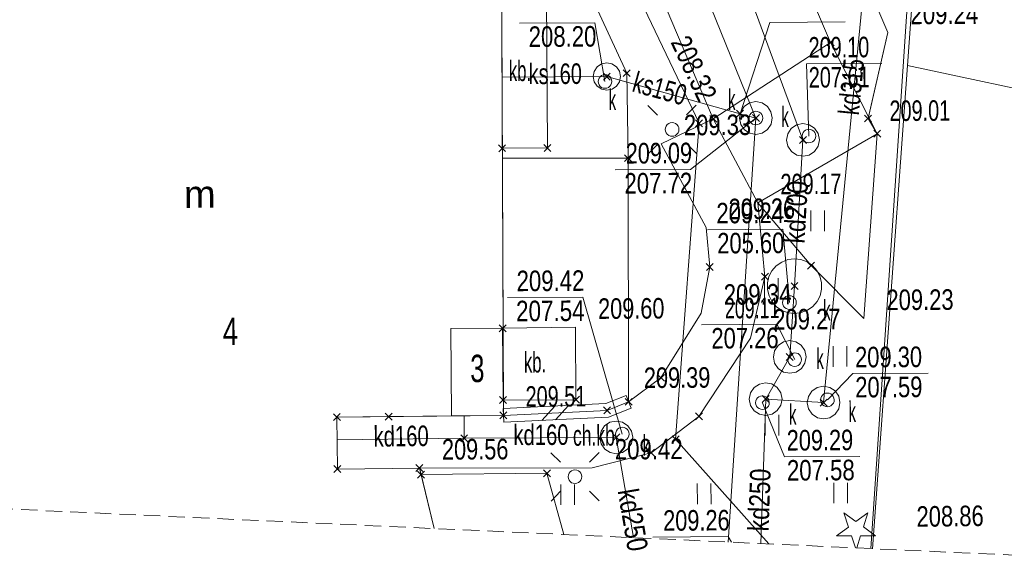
# Model space of a CAD drawing. Header units: millimetres. Extents: x 1477672 to 1731286, y -587673 to -401480.
# Tile 19 of 33: x 1616514 to 1652578, y -587673 to -567775. Entities that reach past the tile are written whole.
import ezdxf
from ezdxf.xclip import XClip

# ---------------------------------------------------------------- set-up
doc = ezdxf.new("R2010")
doc.units = ezdxf.units.MM
doc.header["$MEASUREMENT"] = 0
doc.header["$XCLIPFRAME"] = 0
doc.linetypes.add('2', pattern=[900, 600, -300])
doc.layers.add('820-G Rysunki Obrazki', color=7, linetype='Continuous')
for name, color, linetype, lineweight in [('mapa_robocza (1)_31_000 Inne (niezydentyfikowane)_Nr_pióra__141', 141, 'Continuous', 18), ('mapa_robocza (1)_31_000 Inne (niezydentyfikowane)_Nr_pióra__18', 18, 'Continuous', 18), ('mapa_robocza (1)_31_000 Inne (niezydentyfikowane)_Nr_pióra__34', 34, 'Continuous', 18), ('mapa_robocza (1)_31_000 Inne (niezydentyfikowane)_Nr_pióra__5', 5, 'Continuous', 18), ('mapa_robocza (1)_31_000 Inne (niezydentyfikowane)_Nr_pióra__7', 7, 'Continuous', 18), ('mapa_robocza (1)_31_000 Inne (niezydentyfikowane)_Nr_pióra__96', 96, 'Continuous', 18), ('mapa_robocza (1)_31_Zakres_Nr_pióra__5', 5, 'Continuous', 18)]:
    doc.layers.add(name, color=color, linetype=linetype, lineweight=lineweight)
doc.styles.add('GENERATED_STYLE_3', font='arial.ttf')

# ---------------------------------------------------------------- blocks, each defined once
blk = doc.blocks.new('Rysunek_1_31', base_point=(1578976, -495102))
at = {"layer": 'mapa_robocza (1)_31_000 Inne (niezydentyfikowane)_Nr_pióra__141', "linetype": 'Continuous', "lineweight": 18, "flags": 128}
for points in [[(1646085, -568483), (1646340, -568736)], [(1646086, -568737), (1646339, -568482)], [(1637892, -569731), (1638147, -569983)], [(1637893, -569985), (1638146, -569729)], [(1638621, -569606), (1638877, -569859)], [(1638623, -569860), (1638875, -569605)], [(1642770, -571092), (1643025, -571345)], [(1642771, -571346), (1643024, -571091)], [(1641272, -571441), (1641527, -571694)], [(1641273, -571695), (1641526, -571440)], [(1641791, -571278), (1642046, -571531)], [(1641792, -571532), (1642045, -571277)], [(1643351, -571249), (1643606, -571502)], [(1643352, -571503), (1643605, -571248)], [(1647461, -571265), (1647716, -571518)], [(1647462, -571519), (1647715, -571264)], [(1647794, -571823), (1648050, -572076)], [(1647796, -572077), (1648048, -571822)], [(1645075, -572049), (1645331, -572302)], [(1645077, -572303), (1645329, -572048)], [(1634057, -572353), (1634312, -572605)], [(1634058, -572607), (1634311, -572351)], [(1635717, -572343), (1635972, -572596)], [(1635718, -572597), (1635971, -572342)], [(1638669, -572716), (1638925, -572969)], [(1638671, -572970), (1638923, -572715)], [(1645372, -576647), (1645627, -576900)], [(1645373, -576901), (1645626, -576646)], [(1641662, -576699), (1641918, -576951)], [(1641664, -576953), (1641916, -576697)], [(1643684, -577057), (1643940, -577310)], [(1643686, -577311), (1643938, -577056)], [(1644766, -577401), (1645022, -577653)], [(1644768, -577655), (1645020, -577399)], [(1634075, -578943), (1634331, -579195)], [(1634077, -579197), (1634329, -578941)], [(1644591, -579992), (1644847, -580245)], [(1644593, -580246), (1644845, -579991)], [(1639876, -580759), (1640131, -581012)], [(1639877, -581013), (1640130, -580758)], [(1634090, -581573), (1634346, -581825)], [(1634092, -581827), (1634344, -581571)], [(1636760, -581557), (1637016, -581810)], [(1636762, -581811), (1637014, -581556)], [(1638691, -581636), (1638946, -581889)], [(1638692, -581890), (1638945, -581635)], [(1643710, -581537), (1643966, -581790)], [(1643712, -581791), (1643964, -581536)], [(1645831, -581665), (1646086, -581917)], [(1645832, -581919), (1646085, -581663)], [(1637903, -581951), (1638158, -582203)], [(1637904, -582205), (1638157, -581949)], [(1628004, -582198), (1628259, -582450)], [(1628005, -582452), (1628258, -582196)], [(1629904, -582177), (1630159, -582429)], [(1629905, -582431), (1630158, -582176)], [(1634104, -582133), (1634359, -582385)], [(1634105, -582387), (1634358, -582131)], [(1641264, -582171), (1641519, -582424)], [(1641265, -582425), (1641518, -582170)], [(1632668, -582971), (1632924, -583224)], [(1632670, -583225), (1632922, -582970)], [(1638238, -582939), (1638494, -583191)], [(1638240, -583193), (1638492, -582937)], [(1640409, -583006), (1640664, -583259)], [(1640410, -583260), (1640663, -583005)], [(1639512, -583501), (1639767, -583754)], [(1639513, -583755), (1639766, -583500)], [(1628025, -584098), (1628280, -584350)], [(1628026, -584352), (1628279, -584096)], [(1631025, -584061), (1631280, -584313)], [(1631026, -584315), (1631279, -584059)], [(1631086, -584300), (1631341, -584553)], [(1631087, -584554), (1631340, -584299)], [(1635696, -584254), (1635951, -584506)], [(1635697, -584508), (1635950, -584252)]]:
    blk.add_lwpolyline(points, dxfattribs=at)
at = {"layer": 'mapa_robocza (1)_31_000 Inne (niezydentyfikowane)_Nr_pióra__18', "linetype": 'Continuous', "lineweight": 18, "flags": 128}
blk.add_lwpolyline([(1631699, -586402), (1631152, -584187), (1628153, -584224), (1628132, -582324), (1634231, -582259), (1634155, -562079), (1629572, -561586)], dxfattribs=at)
at = {"layer": 'mapa_robocza (1)_31_000 Inne (niezydentyfikowane)_Nr_pióra__34', "linetype": 'Continuous', "lineweight": 18, "flags": 128}
for points in [[(1643478, -571375), (1637047, -555502), (1640386, -525992)], [(1643838, -581663), (1645959, -581791), (1648195, -558748), (1656693, -560009)], [(1640987, -560780), (1645203, -572175)], [(1637951, -570037), (1637578, -567884), (1634818, -567900)], [(1642898, -571219), (1643988, -567874), (1646748, -567858)], [(1645422, -572034), (1645337, -569389), (1648097, -569374)], [(1638020, -569857), (1634190, -569879)], [(1643478, -571375), (1642898, -571219), (1638020, -569857)], [(1643478, -571375), (1641089, -573254), (1638329, -573270)], [(1642466, -586895), (1643478, -571375)], [(1645203, -572175), (1644894, -577527)], [(1644708, -578128), (1644462, -575445), (1641702, -575461)], [(1644894, -577527), (1644719, -580118)], [(1638585, -582944), (1637146, -577927), (1634386, -577943)], [(1644900, -580217), (1644252, -578926), (1641492, -578942)], [(1643838, -581663), (1644719, -580118)], [(1646098, -581690), (1647033, -580730), (1649793, -580714)], [(1643838, -581663), (1643656, -586950)], [(1643719, -581794), (1644530, -583774), (1647290, -583758)], [(1632796, -583097), (1632791, -582277)], [(1632796, -583097), (1628136, -583154)], [(1638366, -583065), (1632796, -583097)], [(1638990, -586735), (1638366, -583065)], [(1642580, -586901), (1642467, -586696), (1639707, -586712)]]:
    blk.add_lwpolyline(points, dxfattribs=at)
for points in [[(1638022, -570357), (1637831, -570320), (1637668, -570213), (1637559, -570050), (1637520, -569860), (1637556, -569668), (1637664, -569505), (1637826, -569396), (1638017, -569357), (1638208, -569394), (1638372, -569501), (1638480, -569663), (1638520, -569854), (1638483, -570045), (1638376, -570209), (1638213, -570318)], [(1643482, -571975), (1643252, -571931), (1643057, -571802), (1642926, -571608), (1642878, -571379), (1642923, -571148), (1643052, -570954), (1643245, -570823), (1643475, -570775), (1643705, -570820), (1643900, -570949), (1644031, -571142), (1644078, -571372), (1644034, -571602), (1643905, -571797), (1643712, -571928)], [(1645207, -572775), (1644976, -572731), (1644782, -572602), (1644650, -572409), (1644603, -572179), (1644648, -571949), (1644777, -571754), (1644970, -571623), (1645200, -571575), (1645430, -571620), (1645625, -571749), (1645756, -571942), (1645803, -572172), (1645758, -572402), (1645630, -572597), (1645436, -572728)], [(1644900, -578527), (1644661, -578500), (1644434, -578415), (1644235, -578280), (1644074, -578100), (1643961, -577888), (1643902, -577654), (1643900, -577412), (1643957, -577178), (1644068, -576964), (1644227, -576782), (1644424, -576645), (1644649, -576558), (1644888, -576527), (1645127, -576555), (1645354, -576640), (1645553, -576774), (1645714, -576954), (1645827, -577167), (1645886, -577400), (1645888, -577642), (1645831, -577877), (1645720, -578090), (1645561, -578272), (1645364, -578409), (1645139, -578497)], [(1644723, -580718), (1644492, -580674), (1644298, -580545), (1644166, -580351), (1644119, -580122), (1644164, -579891), (1644293, -579697), (1644486, -579566), (1644716, -579518), (1644946, -579563), (1645141, -579692), (1645272, -579885), (1645319, -580115), (1645274, -580345), (1645145, -580540), (1644952, -580671)], [(1643841, -582263), (1643611, -582219), (1643416, -582090), (1643285, -581897), (1643238, -581667), (1643283, -581437), (1643412, -581242), (1643605, -581111), (1643834, -581063), (1644065, -581108), (1644260, -581237), (1644391, -581430), (1644438, -581660), (1644393, -581890), (1644264, -582085), (1644071, -582216)], [(1645962, -582391), (1645732, -582346), (1645537, -582218), (1645406, -582024), (1645359, -581795), (1645403, -581564), (1645532, -581370), (1645726, -581238), (1645955, -581191), (1646186, -581236), (1646380, -581365), (1646511, -581558), (1646559, -581788), (1646514, -582018), (1646385, -582213), (1646192, -582344)], [(1638369, -583665), (1638139, -583620), (1637944, -583491), (1637813, -583298), (1637766, -583069), (1637811, -582838), (1637940, -582643), (1638133, -582512), (1638363, -582465), (1638593, -582510), (1638788, -582639), (1638919, -582832), (1638966, -583062), (1638921, -583292), (1638792, -583487), (1638599, -583618)]]:
    blk.add_lwpolyline(points, close=True, dxfattribs=at)
at = {"layer": 'mapa_robocza (1)_31_000 Inne (niezydentyfikowane)_Nr_pióra__5', "linetype": 'Continuous', "lineweight": 18, "flags": 128}
blk.add_lwpolyline([(1637522, -563440), (1641400, -571567), (1640536, -583132), (1643947, -586963)], dxfattribs=at)
at = {"layer": 'mapa_robocza (1)_31_000 Inne (niezydentyfikowane)_Nr_pióra__7', "linetype": 'Continuous', "lineweight": 18, "flags": 128}
for points in [[(1643001, -483587), (1640591, -504401), (1639296, -515589), (1637164, -534261), (1635240, -550853), (1635349, -554182), (1636505, -558675), (1637387, -560790), (1637752, -561598), (1641919, -571404), (1643556, -574475), (1645500, -576774), (1647431, -578713), (1647922, -571950), (1647608, -571331), (1646212, -568609), (1643141, -561427), (1641914, -558564), (1644464, -558509), (1647111, -535524), (1648016, -527688), (1643052, -527127)], [(1641919, -571404), (1646212, -568609), (1643141, -561427), (1641914, -558564), (1644464, -558509), (1647111, -535524), (1648016, -527688), (1648329, -524796), (1649119, -517892), (1649483, -515060), (1649893, -515117), (1650045, -513676), (1649634, -513539), (1650414, -506614), (1650659, -505813), (1652610, -506266), (1651205, -518975), (1650773, -521992), (1650441, -525044), (1660417, -526187), (1666218, -526854)], [(1650077, -527946), (1646040, -562920), (1648310, -568247), (1647589, -571391), (1647922, -571950), (1643556, -574475), (1643812, -577183), (1643285, -579427), (1641392, -582298), (1639639, -583628), (1637482, -584180), (1631152, -584187), (1628153, -584224), (1628132, -582324), (1630031, -582303), (1634231, -582259), (1638030, -582077), (1638818, -581762), (1640003, -580886), (1641470, -578517), (1641790, -576825), (1641652, -575386), (1640014, -572315), (1641919, -571404)], [(1631701, -586402), (1631214, -584426), (1631152, -584187), (1637482, -584180), (1639639, -583628), (1641392, -582298), (1643285, -579427), (1643812, -577183), (1643556, -574475), (1645500, -576774), (1647431, -578713), (1647922, -571950), (1647608, -571331), (1648310, -568247), (1646040, -562920), (1650077, -527946), (1659784, -529070), (1665895, -529749)], [(1647683, -587134), (1649338, -562561), (1651220, -561310), (1653262, -561669)], [(1662163, -563152), (1653262, -561669), (1651220, -561310), (1649338, -562561), (1647683, -587134)], [(1631699, -586402), (1631152, -584187), (1628153, -584224), (1628132, -582324), (1632331, -582280), (1632303, -579080), (1634223, -579069), (1634155, -562079), (1629572, -561586)], [(1647749, -587138), (1649027, -569453), (1649527, -562540), (1651212, -561620), (1659189, -562834), (1662161, -563167)], [(1662161, -563167), (1659189, -562834), (1651212, -561620), (1649527, -562540), (1649027, -569453), (1661170, -572041)], [(1635549, -562811), (1638749, -569733), (1638797, -572842)], [(1661170, -572041), (1649027, -569453), (1647749, -587138)], [(1639522, -570914), (1639878, -571266)], [(1641290, -570904), (1640938, -571260)], [(1639532, -572682), (1639884, -572326)], [(1641300, -572672), (1640944, -572320)], [(1638797, -572842), (1634197, -572849)], [(1638797, -572842), (1638818, -581762)], [(1645491, -574764), (1645495, -575514)], [(1645995, -575511), (1645991, -574761)], [(1643790, -577243), (1643795, -577993)], [(1644295, -577990), (1644290, -577240)], [(1646305, -579728), (1646309, -580478)], [(1646809, -580475), (1646805, -579725)], [(1638726, -581530), (1637977, -581829), (1634219, -582009)], [(1638911, -581995), (1638726, -581530)], [(1634244, -582509), (1634219, -582009)], [(1638911, -581995), (1638084, -582325), (1634244, -582509)], [(1636118, -581918), (1635643, -582442)], [(1636118, -581918), (1635643, -582442)], [(1636618, -581894), (1636143, -582418)], [(1636618, -581894), (1636143, -582418)], [(1643819, -582242), (1643824, -582992)], [(1644324, -582990), (1644319, -582240)], [(1635965, -583625), (1636321, -583977)], [(1637733, -583615), (1637381, -583971)], [(1636440, -586619), (1635824, -584380), (1631214, -584426)], [(1636334, -584786), (1636338, -585536)], [(1636838, -585533), (1636834, -584783)], [(1641334, -584757), (1641338, -585507)], [(1641838, -585504), (1641834, -584754)], [(1646334, -584728), (1646338, -585478)], [(1646838, -585475), (1646834, -584725)], [(1635975, -585393), (1636327, -585037)], [(1637743, -585383), (1637387, -585031)]]:
    blk.add_lwpolyline(points, dxfattribs=at)
for points in [[(1635845, -572469), (1634185, -572479), (1634173, -566939), (1635813, -566930)], [(1637949, -569787), (1638014, -569796), (1638074, -569820), (1638127, -569859), (1638167, -569911), (1638191, -569971), (1638201, -570036), (1638192, -570101), (1638168, -570161), (1638129, -570213), (1638077, -570253), (1638017, -570278), (1637952, -570287), (1637887, -570279), (1637827, -570255), (1637775, -570215), (1637734, -570163), (1637710, -570104), (1637701, -570039), (1637709, -569974), (1637733, -569913), (1637773, -569861), (1637824, -569821), (1637884, -569797)], [(1643477, -571125), (1643542, -571134), (1643602, -571158), (1643654, -571197), (1643695, -571249), (1643719, -571309), (1643728, -571374), (1643720, -571439), (1643696, -571499), (1643656, -571551), (1643605, -571592), (1643545, -571616), (1643480, -571625), (1643415, -571617), (1643355, -571593), (1643302, -571553), (1643262, -571502), (1643238, -571442), (1643228, -571377), (1643237, -571312), (1643261, -571252), (1643300, -571199), (1643352, -571159), (1643412, -571135)], [(1640409, -571543), (1640474, -571552), (1640535, -571575), (1640587, -571615), (1640627, -571667), (1640651, -571727), (1640661, -571792), (1640652, -571857), (1640629, -571917), (1640589, -571969), (1640537, -572009), (1640477, -572034), (1640412, -572043), (1640347, -572034), (1640287, -572011), (1640235, -571971), (1640195, -571919), (1640170, -571859), (1640161, -571794), (1640169, -571729), (1640193, -571669), (1640233, -571617), (1640285, -571577), (1640344, -571552)], [(1645500, -576774), (1643556, -574475), (1647922, -571950), (1647431, -578713)], [(1645421, -571784), (1645486, -571793), (1645546, -571816), (1645598, -571856), (1645639, -571908), (1645663, -571968), (1645672, -572033), (1645664, -572098), (1645640, -572158), (1645600, -572210), (1645549, -572250), (1645489, -572275), (1645424, -572284), (1645359, -572275), (1645299, -572252), (1645246, -572212), (1645206, -572160), (1645182, -572100), (1645172, -572035), (1645181, -571970), (1645205, -571910), (1645244, -571858), (1645296, -571818), (1645356, -571793)], [(1644706, -577878), (1644771, -577887), (1644831, -577911), (1644884, -577950), (1644924, -578002), (1644948, -578062), (1644958, -578127), (1644949, -578192), (1644925, -578252), (1644886, -578304), (1644834, -578345), (1644774, -578369), (1644709, -578378), (1644644, -578370), (1644584, -578346), (1644532, -578306), (1644491, -578255), (1644467, -578195), (1644458, -578130), (1644466, -578065), (1644490, -578005), (1644530, -577952), (1644581, -577912), (1644641, -577888)], [(1634231, -582259), (1634223, -579069), (1632303, -579080), (1632331, -582280)], [(1636888, -581684), (1634218, -581699), (1634203, -579069), (1636873, -579034)], [(1644898, -579967), (1644963, -579976), (1645023, -579999), (1645076, -580039), (1645116, -580091), (1645140, -580151), (1645150, -580216), (1645141, -580281), (1645117, -580341), (1645078, -580393), (1645026, -580433), (1644966, -580458), (1644901, -580467), (1644836, -580459), (1644776, -580435), (1644724, -580395), (1644683, -580343), (1644659, -580284), (1644650, -580219), (1644658, -580154), (1644682, -580093), (1644722, -580041), (1644773, -580001), (1644833, -579977)], [(1643717, -581544), (1643782, -581553), (1643842, -581576), (1643895, -581616), (1643935, -581668), (1643959, -581728), (1643969, -581793), (1643960, -581858), (1643936, -581918), (1643897, -581970), (1643845, -582010), (1643785, -582035), (1643720, -582044), (1643655, -582035), (1643595, -582012), (1643543, -581972), (1643502, -581920), (1643478, -581860), (1643469, -581796), (1643477, -581730), (1643501, -581670), (1643541, -581618), (1643592, -581578), (1643652, -581553)], [(1646097, -581440), (1646162, -581449), (1646222, -581473), (1646274, -581512), (1646314, -581564), (1646339, -581624), (1646348, -581689), (1646340, -581754), (1646316, -581814), (1646276, -581866), (1646224, -581907), (1646165, -581931), (1646100, -581940), (1646035, -581932), (1645974, -581908), (1645922, -581868), (1645882, -581817), (1645858, -581757), (1645848, -581692), (1645857, -581627), (1645880, -581567), (1645920, -581514), (1645972, -581474), (1646032, -581450)], [(1638584, -582694), (1638649, -582702), (1638709, -582726), (1638761, -582766), (1638802, -582818), (1638826, -582877), (1638835, -582942), (1638827, -583007), (1638803, -583068), (1638763, -583120), (1638712, -583160), (1638652, -583184), (1638587, -583194), (1638522, -583185), (1638462, -583161), (1638409, -583122), (1638369, -583070), (1638345, -583010), (1638335, -582945), (1638344, -582880), (1638368, -582820), (1638407, -582768), (1638459, -582727), (1638519, -582703)], [(1636853, -584254), (1636918, -584262), (1636978, -584286), (1637030, -584326), (1637071, -584378), (1637095, -584437), (1637104, -584502), (1637096, -584567), (1637072, -584628), (1637032, -584680), (1636981, -584720), (1636921, -584744), (1636856, -584754), (1636791, -584745), (1636731, -584722), (1636678, -584682), (1636638, -584630), (1636614, -584570), (1636604, -584505), (1636613, -584440), (1636637, -584380), (1636676, -584328), (1636728, -584288), (1636788, -584263)]]:
    blk.add_lwpolyline(points, close=True, dxfattribs=at)
at = {"layer": 'mapa_robocza (1)_31_000 Inne (niezydentyfikowane)_Nr_pióra__96', "linetype": 'Continuous', "lineweight": 18, "flags": 128}
for points in [[(1647749, -587138), (1649027, -569453), (1649527, -562540), (1651212, -561620), (1659189, -562834), (1662161, -563167)], [(1662161, -563167), (1659189, -562834), (1651212, -561620), (1649527, -562540), (1649027, -569453), (1661170, -572041)], [(1661170, -572041), (1649027, -569453), (1647749, -587138)], [(1647126, -587109), (1646979, -586667), (1646434, -586670), (1646873, -586347), (1646701, -585830), (1647144, -586148), (1647583, -585825), (1647417, -586344)], [(1647417, -586344), (1647860, -586662), (1647315, -586665), (1647174, -587111)]]:
    blk.add_lwpolyline(points, dxfattribs=at)
at = {"layer": 'mapa_robocza (1)_31_Zakres_Nr_pióra__5', "linetype": '2', "lineweight": 18, "flags": 128}
blk.add_lwpolyline([(1659423, -587673), (1477672, -579334)], dxfattribs=at)
at = {"layer": 'mapa_robocza (1)_31_000 Inne (niezydentyfikowane)_Nr_pióra__18', "linetype": 'Continuous', "lineweight": 18, "insert": (1622532, -574664), "char_height": 1000, "attachment_point": 7, "rotation": 0.3314, "style": 'GENERATED_STYLE_3'}
blk.add_mtext('\\A1;m', dxfattribs=at)
at = {"layer": 'mapa_robocza (1)_31_000 Inne (niezydentyfikowane)_Nr_pióra__34', "linetype": 'Continuous', "lineweight": 18, "char_height": 750, "style": 'GENERATED_STYLE_3'}
for s, insert, attachment_point, rotation in [('\\A1;{\\W0.774;208.20}', (1635158, -568782), 7, 0.3314), ('\\A1;{\\W0.694;209.10}', (1645410, -569172), 7, 0.3314), ('\\A1;{\\W0.698;ks160}', (1635154, -569765), 4, 0.3314), ('\\A1;{\\W0.719;kd315}', (1646879, -571254), 4, 84.4554), ('\\A1;{\\W0.708;ks150}', (1639006, -570032), 4, 344.4014), ('\\A1;{\\W0.695;207.61}', (1645417, -570272), 7, 0.3314), ('\\A1;{\\W0.758;209.09}', (1638713, -573051), 7, 0.3314), ('\\A1;{\\W0.775;207.72}', (1638666, -574151), 7, 0.3314), ('\\A1;{\\W0.802;kd200}', (1644887, -575959), 4, 86.6954), ('\\A1;{\\W0.775;209.24}', (1642032, -575242), 7, 0.3314), ('\\A1;{\\W0.766;205.60}', (1642067, -576342), 7, 0.3314), ('\\A1;{\\W0.775;209.42}', (1634716, -577724), 7, 0.3314), ('\\A1;{\\W0.783;207.54}', (1634698, -578825), 7, 0.3314), ('\\A1;{\\W0.623;209.11}', (1642346, -578720), 7, 0.3314), ('\\A1;{\\W0.768;207.26}', (1641851, -579823), 7, 0.3314), ('\\A1;{\\W0.766;209.30}', (1647113, -580513), 7, 0.3314), ('\\A1;{\\W0.768;207.59}', (1647120, -581613), 7, 0.3314), ('\\A1;{\\W0.708;kd160}', (1629475, -583035), 4, 0.7004), ('\\A1;{\\W0.708;kd160}', (1634597, -582979), 4, 0.3314), ('\\A1;{\\W0.76;209.29}', (1644610, -583557), 7, 0.3314), ('\\A1;{\\W0.804;kd250}', (1643573, -586500), 4, 88.0254), ('\\A1;{\\W0.775;207.58}', (1644618, -584657), 7, 0.3314), ('\\A1;{\\W0.804;kd250}', (1638778, -584953), 4, 279.6554), ('\\A1;{\\W0.76;209.26}', (1640084, -586493), 7, 0.3314)]:
    blk.add_mtext(s, dxfattribs=dict(at, insert=insert, attachment_point=attachment_point, rotation=rotation))
at = {"layer": 'mapa_robocza (1)_31_000 Inne (niezydentyfikowane)_Nr_pióra__5', "linetype": 'Continuous', "lineweight": 18, "insert": (1640335, -568601), "char_height": 750, "attachment_point": 7, "rotation": 295.1574, "style": 'GENERATED_STYLE_3'}
blk.add_mtext('\\A1;{\\W0.775;208.32}', dxfattribs=at)
at = {"layer": 'mapa_robocza (1)_31_000 Inne (niezydentyfikowane)_Nr_pióra__7', "linetype": 'Continuous', "lineweight": 18, "style": 'GENERATED_STYLE_3'}
for s, insert, char_height, attachment_point, rotation in [('\\A1;{\\W0.775;209.24}', (1649142, -567951), 750, 7, 0.3314), ('\\A1;{\\W0.581;kb.}', (1634434, -570035), 750, 7, 0.3314), ('\\A1;{\\W0.52;k}', (1638089, -571082), 750, 7, 0.3314), ('\\A1;{\\W0.52;k}', (1642459, -571077), 750, 7, 0.3314), ('\\A1;{\\W0.694;209.01}', (1648374, -571495), 750, 7, 0.3314), ('\\A1;{\\W0.768;209.33}', (1640844, -572019), 750, 7, 0.3314), ('\\A1;{\\W0.52;k}', (1644413, -571706), 750, 7, 0.3314), ('\\A1;{\\W0.697;209.17}', (1644379, -574178), 750, 7, 0.3314), ('\\A1;{\\W0.76;209.26}', (1642481, -575089), 750, 7, 0.3314), ('\\A1;{\\W0.775;209.34}', (1642301, -578221), 750, 7, 0.3314), ('\\A1;{\\W0.768;209.23}', (1648262, -578417), 750, 7, 0.3314), ('\\A1;{\\W0.758;209.60}', (1637702, -578737), 750, 7, 0.3314), ('\\A1;{\\W0.52;k}', (1645944, -578787), 750, 7, 0.3314), ('\\A1;{\\W0.769;209.27}', (1644116, -579130), 750, 7, 0.3314), ('\\A1;{\\W0.716;4}', (1623952, -579182), 1000, 4, 0.3314), ('\\A1;{\\W0.581;kb.}', (1634985, -580702), 750, 7, 0.3314), ('\\A1;{\\W0.52;k}', (1645694, -580559), 750, 7, 0.3314), ('\\A1;{\\W0.669;3}', (1633017, -580549), 1000, 4, 0.3314), ('\\A1;{\\W0.76;209.39}', (1639377, -581268), 750, 7, 0.3314), ('\\A1;{\\W0.695;209.51}', (1635044, -581953), 750, 7, 0.3314), ('\\A1;{\\W0.52;k}', (1646875, -582502), 750, 7, 0.3314), ('\\A1;{\\W0.52;k}', (1644696, -582604), 750, 7, 0.3314), ('\\A1;{\\W0.611;ch.kb.}', (1636783, -583382), 750, 7, 0.3314), ('\\A1;{\\W0.76;209.56}', (1631982, -583890), 750, 7, 0.3314), ('\\A1;{\\W0.775;209.42}', (1638314, -583884), 750, 7, 0.3314), ('\\A1;{\\W0.52;k}', (1639332, -583735), 750, 7, 0.3314), ('\\A1;{\\W0.768;208.86}', (1649367, -586349), 750, 7, 0.7454)]:
    blk.add_mtext(s, dxfattribs=dict(at, insert=insert, char_height=char_height, attachment_point=attachment_point, rotation=rotation))

msp = doc.modelspace()

# ---------------------------------------------------------------- block references
at = {"layer": '820-G Rysunki Obrazki', "color": 7, "linetype": 'Continuous', "lineweight": 13}
ref = msp.add_blockref('Rysunek_1_31', (1578976, -495102), dxfattribs=at)
XClip(ref).set_block_clipping_path([(1477726.0314692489, -588724.3337801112), (1681302.6256645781, -587546.7532186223), (1680226.3292941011, -401479.8660885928), (1476649.735098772, -402657.4466500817)])

doc.saveas('drawing.dxf')
